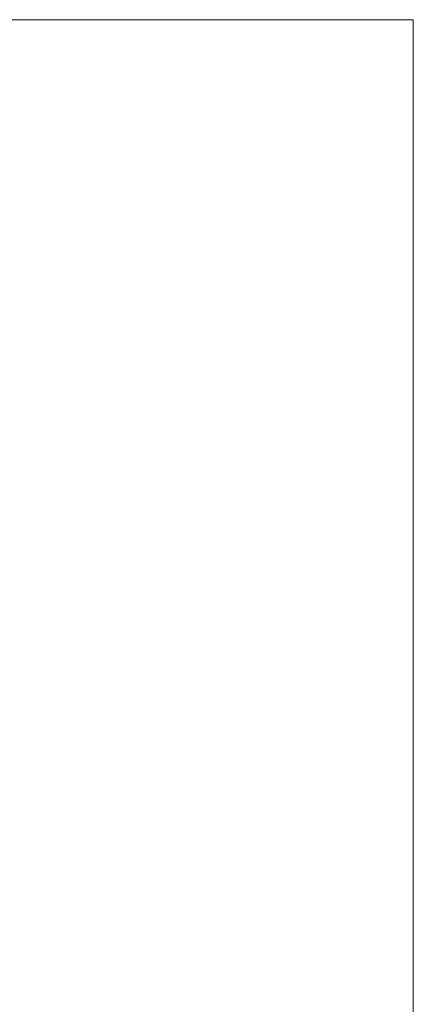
# Model space of a CAD drawing. Header units: millimetres. Extents: x -72 to 69, y -65 to 135.
# Tile 255 of 256: x 36 to 69, y -19 to 64. Entities that reach past the tile are written whole.
import ezdxf

# ---------------------------------------------------------------- set-up
doc = ezdxf.new("R2010")
doc.units = ezdxf.units.MM
doc.layers.add('A-DOOR', color=31, linetype='Continuous')

msp = doc.modelspace()

# ---------------------------------------------------------------- meshes
at = {"layer": 'A-DOOR', "lineweight": 18}
mesh = msp.add_polyface(dxfattribs=at)
corners = [(-72.472, 64.28, -0.494), (-72.472, -65.102, -0.494), (69.061, -65.102, -0.494), (69.061, 64.28, -0.494)]
mesh.append_faces([[corners[k] for k in face] for face in [(0, 1, 2, 3)]])
mesh = msp.add_polyface(dxfattribs=at)
corners = [(69.061, -65.102, -40.494), (-72.472, -65.102, -40.494), (-72.472, 64.28, -40.494), (69.061, 64.28, -40.494)]
mesh.append_faces([[corners[k] for k in face] for face in [(0, 1, 2, 3)]])
mesh = msp.add_polyface(dxfattribs=at)
corners = [(69.061, 64.28, -0.494), (69.061, 64.28, -40.494), (-72.472, 64.28, -40.494), (-72.472, 64.28, -0.494)]
mesh.append_faces([[corners[k] for k in face] for face in [(0, 1, 2, 3)]])
mesh = msp.add_polyface(dxfattribs=at)
corners = [(69.061, -65.102, -0.494), (69.061, -65.102, -40.494), (69.061, 64.28, -40.494), (69.061, 64.28, -0.494)]
mesh.append_faces([[corners[k] for k in face] for face in [(0, 1, 2, 3)]])

doc.saveas('drawing.dxf')
